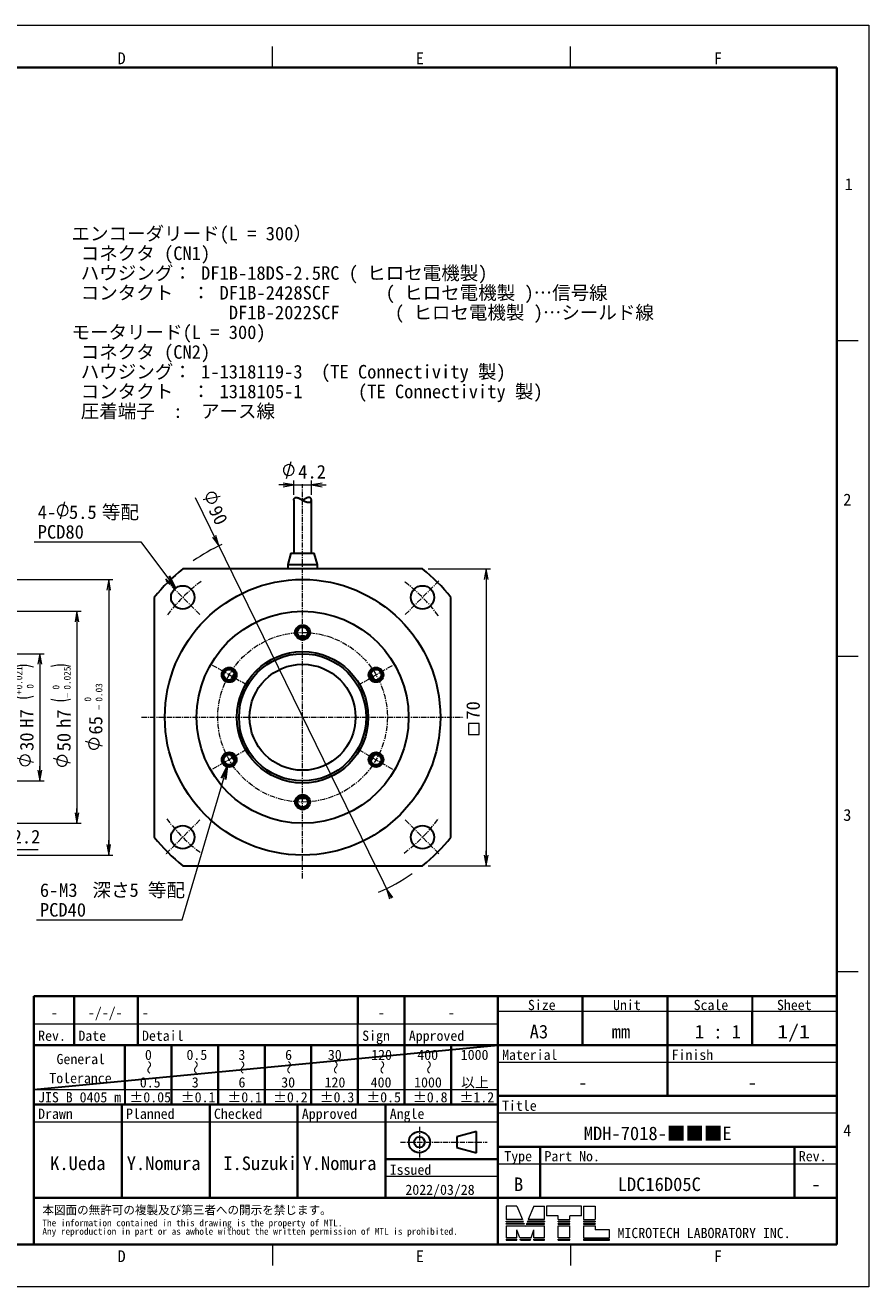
# Model space of a CAD drawing. Header units: millimetres. Extents: x 0 to 422, y 0 to 298.
# Tile 54 of 54: x 223 to 422, y 0 to 298. Entities that reach past the tile are written whole.
import ezdxf

# ---------------------------------------------------------------- set-up
doc = ezdxf.new("R2010")
doc.units = ezdxf.units.MM
doc.linetypes.add('CENTER', pattern=[2, 1.25, -0.25, 0.25, -0.25])
doc.linetypes.add('DOT', pattern=[0.5, 0.25, -0.25])
doc.layers.add('DXF及び図面用', color=7, linetype='Continuous')
doc.styles.add('ｍｓ ｐゴシック', font='msgothic.ttc')
doc.dimstyles.get("Standard").update_dxf_attribs({"dimtxt": 0.18, "dimasz": 0.18, "dimexe": 0.18, "dimexo": 0.0625, "dimgap": 0.09, "dimtad": 0, "dimtih": 1, "dimtoh": 1, "dimdec": 4, "dimzin": 0, "dimdsep": 46, "dimcen": 0.09, "dimadec": 0, "dimazin": 0, "dimtfac": 1, "dimtdec": 4, "dimtofl": 0, "dimtmove": 0, "dimatfit": 3, "dimfxl": 1, "dimtolj": 1, "dimtzin": 0, "dimarcsym": 0})

# ---------------------------------------------------------------- blocks, each defined once
blk = doc.blocks.new('*D0')
at = {"color": 7, "linetype": 'Continuous', "lineweight": 9, "transparency": 16777216}
for p, q in [((318.03, 169.3), (332.75, 169.3)), ((331.75, 169.3), (331.75, 165.8)), ((331.75, 169.3), (331.75, 99.3)), ((331.75, 99.3), (331.75, 102.8)), ((318.03, 99.3), (332.75, 99.3))]:
    blk.add_line(p, q, dxfattribs=at)
at = {"color": 7, "linetype": 'Continuous', "lineweight": 20, "transparency": 16777216}
blk.add_lwpolyline([(330.13, 130.27), (330.13, 132.82), (327.58, 132.82), (327.58, 130.27)], close=True, dxfattribs=at)
for points in [[(332.2, 166.8, 0), (331.75, 169.3, 0), (331.31, 166.8, 0)], [(331.31, 101.8, 0), (331.75, 99.3, 0), (332.2, 101.8, 0)]]:
    blk.add_polyline3d(points, dxfattribs=at)
at = {"color": 7, "linetype": 'Continuous', "lineweight": 9, "transparency": 16777216, "style": 'ｍｓ ｐゴシック', "width": 1.000306}
blk.add_text('70', height=3.201, rotation=90, dxfattribs=at).set_placement((330.25, 133.74))
blk = doc.blocks.new('*D1')
at = {"color": 7, "linetype": 'Continuous', "lineweight": 9, "transparency": 16777216}
for p, q in [((263.07, 186.1), (309.34, 91.64)), ((264.95, 185.67), (269.01, 186.47))]:
    blk.add_line(p, q, dxfattribs=at)
blk.add_lwpolyline([(267.54, 184.93), (267.82, 185.11), (268.04, 185.36), (268.19, 185.66), (268.25, 185.98), (268.23, 186.32), (268.13, 186.63), (267.94, 186.91), (267.69, 187.13), (267.39, 187.28), (267.07, 187.34), (266.74, 187.32), (266.42, 187.22), (266.14, 187.03), (265.92, 186.78), (265.77, 186.48), (265.71, 186.16), (265.73, 185.83), (265.84, 185.51), (266.02, 185.23), (266.27, 185.01), (266.57, 184.86), (266.89, 184.8), (267.23, 184.82)], close=True, dxfattribs=at)
at = {"color": 7, "linetype": 'Continuous', "lineweight": 20, "transparency": 16777216}
for points in [[(267.15, 176.76, 0), (268.65, 174.71, 0), (267.94, 177.15, 0)], [(309.73, 91.83, 0), (308.24, 93.88, 0), (308.94, 91.45, 0)]]:
    blk.add_polyline3d(points, dxfattribs=at)
at = {"color": 7, "linetype": 'Continuous', "lineweight": 9, "transparency": 16777216, "style": 'ｍｓ ｐゴシック', "width": 0.999652}
blk.add_text('90', height=3.203, rotation=296.0954, dxfattribs=at).set_placement((266.17, 183.19))
blk = doc.blocks.new('*D2')
at = {"color": 7, "linetype": 'Continuous', "lineweight": 9, "transparency": 16777216}
for p, q in [((284.64, 190.6), (285.71, 194.6)), ((286.34, 189.1), (282.84, 189.1)), ((283.84, 189.1), (293.04, 189.1)), ((286.34, 186.79), (286.34, 190.1)), ((290.54, 186.79), (290.54, 190.1)), ((290.54, 189.1), (294.04, 189.1))]:
    blk.add_line(p, q, dxfattribs=at)
blk.add_lwpolyline([(286.45, 192.6), (286.41, 192.93), (286.28, 193.24), (286.08, 193.5), (285.81, 193.71), (285.51, 193.83), (285.18, 193.88), (284.85, 193.83), (284.54, 193.71), (284.27, 193.5), (284.07, 193.24), (283.94, 192.93), (283.9, 192.6), (283.94, 192.27), (284.07, 191.96), (284.27, 191.7), (284.54, 191.5), (284.85, 191.37), (285.18, 191.33), (285.51, 191.37), (285.81, 191.5), (286.08, 191.7), (286.28, 191.96), (286.41, 192.27)], close=True, dxfattribs=at)
at = {"color": 7, "linetype": 'Continuous', "lineweight": 20, "transparency": 16777216}
for points in [[(283.84, 188.66, 0), (286.34, 189.1, 0), (283.84, 189.54, 0)], [(293.04, 189.54, 0), (290.54, 189.1, 0), (293.04, 188.66, 0)]]:
    blk.add_polyline3d(points, dxfattribs=at)
at = {"color": 7, "linetype": 'Continuous', "lineweight": 9, "transparency": 16777216, "style": 'ｍｓ ｐゴシック', "width": 1.000662}
blk.add_text('4.2', height=3.2, dxfattribs=at).set_placement((287.42, 190.6))
blk = doc.blocks.new('*D7')
at = {"color": 7, "linetype": 'Continuous', "lineweight": 9, "transparency": 16777216}
for p, q in [((218.76, 159.3), (236.21, 159.3)), ((235.21, 159.3), (235.21, 155.8)), ((235.21, 159.3), (235.21, 109.3)), ((233.71, 123.49), (229.71, 124.56)), ((235.21, 109.3), (235.21, 112.8)), ((218.76, 109.3), (236.21, 109.3))]:
    blk.add_line(p, q, dxfattribs=at)
for points in [[(233.71, 146.25), (232.17, 146.57), (230.6, 146.57), (229.06, 146.25)], [(229.06, 138.58), (230.6, 138.25), (232.17, 138.25), (233.71, 138.58)]]:
    blk.add_lwpolyline(points, dxfattribs=at)
blk.add_lwpolyline([(231.71, 125.3), (231.38, 125.25), (231.07, 125.13), (230.81, 124.92), (230.61, 124.66), (230.48, 124.35), (230.44, 124.02), (230.48, 123.69), (230.61, 123.38), (230.81, 123.12), (231.07, 122.92), (231.38, 122.79), (231.71, 122.75), (232.04, 122.79), (232.35, 122.92), (232.61, 123.12), (232.82, 123.38), (232.94, 123.69), (232.99, 124.02), (232.94, 124.35), (232.82, 124.66), (232.61, 124.92), (232.35, 125.13), (232.04, 125.25)], close=True, dxfattribs=at)
at = {"color": 7, "linetype": 'Continuous', "lineweight": 20, "transparency": 16777216}
for points in [[(235.65, 156.8, 0), (235.21, 159.3, 0), (234.77, 156.8, 0)], [(234.77, 111.8, 0), (235.21, 109.3, 0), (235.65, 111.8, 0)]]:
    blk.add_polyline3d(points, dxfattribs=at)
at = {"color": 7, "linetype": 'Continuous', "lineweight": 9, "transparency": 16777216, "style": 'ｍｓ ｐゴシック'}
for s, height, width, p in [('0.025', 1.602, 0.999502, (233.71, 140.82)), ('0', 1.6, 0.99968, (231.06, 140.84)), ('−', 1.6, 1.000906, (233.71, 138.88)), ('h7', 3.202, 0.999712, (233.71, 131.77)), ('50', 3.203, 0.99941, (233.71, 126.26))]:
    blk.add_text(s, height=height, rotation=90, dxfattribs=dict(at, width=width)).set_placement(p)
blk = doc.blocks.new('*D8')
at = {"color": 7, "linetype": 'Continuous', "lineweight": 9, "transparency": 16777216}
for p, q in [((212.76, 166.8), (243.71, 166.8)), ((242.71, 166.8), (242.71, 163.3)), ((242.71, 166.8), (242.71, 101.8)), ((241.21, 127.49), (237.21, 128.56)), ((242.71, 101.8), (242.71, 105.3)), ((212.76, 101.8), (243.71, 101.8))]:
    blk.add_line(p, q, dxfattribs=at)
blk.add_lwpolyline([(239.21, 129.3), (238.88, 129.26), (238.57, 129.13), (238.31, 128.93), (238.11, 128.67), (237.98, 128.36), (237.94, 128.03), (237.98, 127.7), (238.11, 127.39), (238.31, 127.13), (238.57, 126.92), (238.88, 126.8), (239.21, 126.75), (239.54, 126.8), (239.85, 126.92), (240.11, 127.13), (240.32, 127.39), (240.44, 127.7), (240.49, 128.03), (240.44, 128.36), (240.32, 128.67), (240.11, 128.93), (239.85, 129.13), (239.54, 129.26)], close=True, dxfattribs=at)
at = {"color": 7, "linetype": 'Continuous', "lineweight": 20, "transparency": 16777216}
for points in [[(243.15, 164.3, 0), (242.71, 166.8, 0), (242.27, 164.3, 0)], [(242.27, 104.3, 0), (242.71, 101.8, 0), (243.15, 104.3, 0)]]:
    blk.add_polyline3d(points, dxfattribs=at)
at = {"color": 7, "linetype": 'Continuous', "lineweight": 9, "transparency": 16777216, "style": 'ｍｓ ｐゴシック'}
for s, height, width, p in [('0.03', 1.602, 0.999541, (241.21, 137.98)), ('0', 1.6, 0.99968, (238.56, 138)), ('−', 1.6, 1.000906, (241.21, 136.03)), ('65', 3.201, 1.000554, (241.21, 130.22))]:
    blk.add_text(s, height=height, rotation=90, dxfattribs=dict(at, width=width)).set_placement(p)
blk = doc.blocks.new('*D9')
at = {"color": 7, "linetype": 'Continuous', "lineweight": 9, "transparency": 16777216}
for p, q in [((218.26, 149.3), (227.46, 149.3)), ((226.46, 149.3), (226.46, 145.8)), ((226.46, 149.3), (226.46, 119.3)), ((224.96, 123.6), (220.96, 124.67)), ((226.46, 119.3), (226.46, 122.8)), ((218.26, 119.3), (227.46, 119.3))]:
    blk.add_line(p, q, dxfattribs=at)
for points in [[(224.96, 146.14), (223.42, 146.5), (221.85, 146.5), (220.31, 146.14)], [(220.31, 139.28), (221.85, 138.92), (223.42, 138.92), (224.96, 139.28)]]:
    blk.add_lwpolyline(points, dxfattribs=at)
blk.add_lwpolyline([(222.96, 125.41), (222.63, 125.36), (222.32, 125.24), (222.06, 125.03), (221.86, 124.77), (221.73, 124.46), (221.69, 124.13), (221.73, 123.8), (221.86, 123.49), (222.06, 123.23), (222.32, 123.03), (222.63, 122.9), (222.96, 122.86), (223.29, 122.9), (223.6, 123.03), (223.86, 123.23), (224.07, 123.49), (224.19, 123.8), (224.24, 124.13), (224.19, 124.46), (224.07, 124.77), (223.86, 125.03), (223.6, 125.24), (223.29, 125.36)], close=True, dxfattribs=at)
at = {"color": 7, "linetype": 'Continuous', "lineweight": 20, "transparency": 16777216}
for points in [[(226.9, 146.8, 0), (226.46, 149.3, 0), (226.02, 146.8, 0)], [(226.02, 121.8, 0), (226.46, 119.3, 0), (226.9, 121.8, 0)]]:
    blk.add_polyline3d(points, dxfattribs=at)
at = {"color": 7, "linetype": 'Continuous', "lineweight": 9, "transparency": 16777216, "style": 'ｍｓ ｐゴシック'}
for s, height, width, p in [('0.021', 1.601, 1.000264, (222.31, 140.87)), ('+', 1.6, 1.001048, (222.31, 139.63)), ('0', 1.6, 0.99968, (224.96, 141.05)), ('H7', 3.202, 1.000012, (224.96, 131.85)), ('30', 3.203, 0.99941, (224.96, 126.37))]:
    blk.add_text(s, height=height, rotation=90, dxfattribs=dict(at, width=width)).set_placement(p)
blk = doc.blocks.new('*D11')
at = {"color": 7, "linetype": 'Continuous', "lineweight": 9, "transparency": 16777216}
for p, q in [((215.26, 118), (215.26, 102.05)), ((217.46, 108), (217.46, 102.05)), ((215.26, 103.05), (211.76, 103.05)), ((226.04, 103.05), (212.76, 103.05)), ((217.46, 103.05), (220.96, 103.05))]:
    blk.add_line(p, q, dxfattribs=at)
at = {"color": 7, "linetype": 'Continuous', "lineweight": 20, "transparency": 16777216}
for points in [[(212.76, 102.61, 0), (215.26, 103.05, 0), (212.76, 103.49, 0)], [(219.96, 103.49, 0), (217.46, 103.05, 0), (219.96, 102.61, 0)]]:
    blk.add_polyline3d(points, dxfattribs=at)
at = {"color": 7, "linetype": 'Continuous', "lineweight": 9, "transparency": 16777216, "style": 'ｍｓ ｐゴシック', "width": 1.000841}
blk.add_text('2.2', height=3.2, dxfattribs=at).set_placement((220.04, 104.55))

msp = doc.modelspace()

# ---------------------------------------------------------------- linework, layer by layer
at = {"color": 5, "linetype": 'Continuous', "lineweight": 9, "true_color": 0x0000ff}
for p, q in [((0, 297.5), (422, 297.5)), ((422, 297.5), (422, 0)), ((422, 0), (0, 0))]:
    msp.add_line(p, q, dxfattribs=at)
at = {"color": 7, "linetype": 'Continuous', "lineweight": 9}
for p, q in [((281.33333, 287.5), (281.33333, 292.5)), ((351.66667, 287.5), (351.66667, 292.5)), ((414.5, 223.125), (419.5, 223.125)), ((231.31674, 181.07971), (232.38854, 185.07971)), ((225.15946, 175.64335), (250.27309, 175.64335)), ((414.5, 148.75), (419.5, 148.75)), ((414.5, 74.375), (419.5, 74.375)), ((334.5, 65), (354.5, 65)), ((354.5, 65), (374.5, 65)), ((374.5, 65), (394.5, 65)), ((394.5, 65), (414.5, 65)), ((225.06, 62), (234.56, 62)), ((234.56, 62), (249.56, 62)), ((249.56, 62), (301.5, 62)), ((301.5, 62), (312.5, 62)), ((312.5, 62), (334.5, 62)), ((334.5, 53), (414.5, 53)), ((225.06, 46.5), (246.5, 46.5)), ((246.5, 46.5), (257.5, 46.5)), ((257.5, 46.5), (268.5, 46.5)), ((268.5, 46.5), (279.5, 46.5)), ((279.5, 46.5), (290.5, 46.5)), ((290.5, 46.5), (301.5, 46.5)), ((301.5, 46.5), (312.5, 46.5)), ((312.5, 46.5), (323.5, 46.5)), ((323.5, 46.5), (334.5, 46.5)), ((225.06, 38.9), (245.795, 38.9)), ((245.795, 38.9), (266.53, 38.9)), ((266.53, 38.9), (287.265, 38.9)), ((287.265, 38.9), (308, 38.9)), ((308, 38.9), (334.5, 38.9)), ((334.5, 41), (414.5, 41)), ((334.5, 29), (344.5, 29)), ((344.5, 29), (404.5, 29)), ((404.5, 29), (414.5, 29)), ((334.5, 26), (308, 26)), ((336.5, 19), (336.5, 15.85)), ((339, 19), (336.5, 19)), ((339, 19), (340.347, 15.85)), ((343, 19), (341.653, 15.85)), ((343, 19), (345.5, 19)), ((345.5, 15.85), (345.5, 19)), ((354.2, 19), (346, 19)), ((346, 19), (346, 16.7)), ((354.2, 16.7), (354.2, 19)), ((354.7, 19), (357.45, 19)), ((354.7, 19), (354.7, 15.85)), ((357.45, 19), (357.45, 15.85)), ((340.347, 15.85), (336.5, 15.85)), ((336.5, 15.5), (340.453, 15.5)), ((336.5, 15.3), (336.5, 15.5)), ((336.5, 15.3), (340.579, 15.3)), ((336.5, 14.75), (336.5, 14.95)), ((336.5, 14.95), (340.684, 14.95)), ((340.579, 15.3), (340.453, 15.5)), ((340.811, 14.75), (340.684, 14.95)), ((341.189, 14.75), (341.316, 14.95)), ((345.5, 14.95), (341.316, 14.95)), ((341.421, 15.3), (341.547, 15.5)), ((345.5, 15.3), (341.421, 15.3)), ((345.5, 15.5), (341.547, 15.5)), ((345.5, 15.85), (341.653, 15.85)), ((345.5, 15.5), (345.5, 15.3)), ((345.5, 14.75), (345.5, 14.95)), ((348.7, 16.7), (346, 16.7)), ((348.7, 15.85), (348.7, 16.7)), ((348.7, 15.85), (351.5, 15.85)), ((348.7, 15.3), (348.7, 15.5)), ((348.7, 15.5), (351.5, 15.5)), ((348.7, 15.3), (351.5, 15.3)), ((348.7, 14.95), (351.5, 14.95)), ((348.7, 14.75), (348.7, 14.95)), ((354.2, 16.7), (351.5, 16.7)), ((351.5, 15.85), (351.5, 16.7)), ((351.5, 15.3), (351.5, 15.5)), ((351.5, 14.75), (351.5, 14.95)), ((354.7, 15.85), (357.45, 15.85)), ((354.7, 15.5), (354.7, 15.3)), ((354.7, 15.5), (357.45, 15.5)), ((354.7, 15.3), (357.45, 15.3)), ((354.7, 14.95), (357.45, 14.95)), ((354.7, 14.95), (354.7, 14.75)), ((357.45, 15.5), (357.45, 15.3)), ((357.45, 14.95), (357.45, 14.75)), ((340.811, 14.75), (336.5, 14.75)), ((336.5, 14.4), (340.916, 14.4)), ((336.5, 14.4), (336.5, 11.55)), ((339.658, 11.55), (339, 13.437)), ((339, 11.55), (339, 13.437)), ((340.916, 14.4), (341, 14.25)), ((341.084, 14.4), (341, 14.25)), ((341.084, 14.4), (345.5, 14.4)), ((341.189, 14.75), (345.5, 14.75)), ((342.342, 11.55), (343, 13.437)), ((343, 11.55), (343, 13.437)), ((345.5, 11.55), (345.5, 14.4)), ((348.7, 14.75), (351.5, 14.75)), ((348.7, 14.4), (351.5, 14.4)), ((348.7, 11.55), (348.7, 14.4)), ((351.5, 11.55), (351.5, 14.4)), ((354.7, 14.75), (357.45, 14.75)), ((354.7, 14.4), (354.7, 11.55)), ((354.7, 14.4), (357.45, 14.4)), ((357.45, 14.4), (357.45, 13.4)), ((360.85, 13.4), (357.45, 13.4)), ((360.85, 11.55), (360.85, 13.4)), ((281.33333, 10), (281.33333, 5)), ((339, 11.55), (336.5, 11.55)), ((336.5, 11.2), (339, 11.2)), ((336.5, 11.2), (336.5, 11)), ((336.5, 11), (339, 11)), ((339, 11), (339, 11.2)), ((342.342, 11.55), (339.658, 11.55)), ((339.85, 11), (339.745, 11.2)), ((339.745, 11.2), (342.255, 11.2)), ((339.85, 11), (342.15, 11)), ((342.15, 11), (342.255, 11.2)), ((345.5, 11.55), (343, 11.55)), ((343, 11.2), (345.5, 11.2)), ((343, 11), (343, 11.2)), ((343, 11), (345.5, 11)), ((345.5, 11), (345.5, 11.2)), ((351.5, 11.55), (348.7, 11.55)), ((348.7, 11.2), (351.5, 11.2)), ((348.7, 11), (348.7, 11.2)), ((348.7, 11), (351.5, 11)), ((351.5, 11), (351.5, 11.2)), ((351.66667, 10), (351.66667, 5)), ((354.7, 11.55), (360.85, 11.55)), ((354.7, 11.2), (360.85, 11.2)), ((354.7, 11.2), (354.7, 11)), ((354.7, 11), (360.85, 11)), ((360.85, 11), (360.85, 11.2))]:
    msp.add_line(p, q, dxfattribs=at)
at = {"color": 7, "linetype": 'Continuous', "lineweight": 40}
for p, q in [((13.5, 287.5), (414.5, 287.5)), ((414.5, 287.5), (414.5, 10)), ((225.06, 62), (225.06, 68.5)), ((225.06, 68.5), (234.56, 68.5)), ((234.56, 62), (234.56, 68.5)), ((234.56, 68.5), (246.515, 68.5)), ((246.515, 68.5), (249.56, 68.5)), ((249.56, 62), (249.56, 68.5)), ((249.56, 68.5), (268.53, 68.5)), ((268.53, 68.5), (301.5, 68.5)), ((301.5, 68.5), (312.5, 68.5)), ((301.5, 62), (301.5, 68.5)), ((312.5, 62), (312.5, 68.5)), ((312.5, 68.5), (334.5, 68.5)), ((334.5, 65), (334.5, 68.5)), ((334.5, 68.5), (354.5, 68.5)), ((354.5, 68.5), (354.5, 65)), ((354.5, 68.5), (374.5, 68.5)), ((374.5, 68.5), (374.5, 65)), ((374.5, 68.5), (394.5, 68.5)), ((394.5, 68.5), (414.5, 68.5)), ((334.5, 65), (334.5, 57)), ((354.5, 65), (354.5, 57)), ((374.5, 65), (374.5, 57)), ((394.5, 65), (394.5, 57)), ((225.06, 57), (225.06, 62)), ((234.56, 57), (234.56, 62)), ((249.56, 57), (249.56, 62)), ((312.5, 57), (312.5, 62)), ((225.06, 46.5), (225.06, 57)), ((246.5, 57), (225.06, 57)), ((246.5, 57), (246.5, 46.5)), ((257.5, 57), (246.5, 57)), ((268.5, 57), (257.5, 57)), ((257.5, 46.5), (257.5, 57)), ((279.5, 57), (268.5, 57)), ((268.5, 46.5), (268.5, 57)), ((290.5, 57), (279.5, 57)), ((279.5, 46.5), (279.5, 57)), ((301.5, 57), (290.5, 57)), ((290.5, 46.5), (290.5, 57)), ((312.5, 57), (301.5, 57)), ((301.5, 46.5), (301.5, 57)), ((323.5, 57), (312.5, 57)), ((312.5, 46.5), (312.5, 57)), ((334.5, 57), (323.5, 57)), ((323.5, 46.5), (323.5, 57)), ((334.5, 57), (414.5, 57)), ((334.5, 53), (334.5, 57)), ((374.5, 45), (374.5, 57)), ((414.5, 53), (414.5, 57)), ((334.5, 46.5), (334.5, 53)), ((414.5, 10), (414.5, 53)), ((225.06, 43), (225.06, 46.5)), ((257.5, 43), (257.5, 46.5)), ((268.5, 43), (268.5, 46.5)), ((279.5, 43), (279.5, 46.5)), ((290.5, 43), (290.5, 46.5)), ((301.5, 43), (301.5, 46.5)), ((312.5, 43), (312.5, 46.5)), ((323.5, 43), (323.5, 46.5)), ((334.5, 45), (334.5, 46.5)), ((334.5, 45), (414.5, 45)), ((334.5, 43), (334.5, 45)), ((225.06, 38.9), (225.06, 43)), ((246.5, 43), (225.06, 43)), ((245.795, 38.9), (245.795, 43)), ((257.5, 43), (246.5, 43)), ((268.5, 43), (257.5, 43)), ((266.53, 38.9), (266.53, 43)), ((279.5, 43), (268.5, 43)), ((290.5, 43), (279.5, 43)), ((287.265, 38.9), (287.265, 43)), ((301.5, 43), (290.5, 43)), ((312.5, 43), (301.5, 43)), ((308, 43), (308, 38.9)), ((323.5, 43), (312.5, 43)), ((334.5, 43), (323.5, 43)), ((334.5, 41), (334.5, 43)), ((225.06, 21), (225.06, 38.9)), ((245.795, 21), (245.795, 38.9)), ((266.53, 21), (266.53, 38.9)), ((287.265, 21), (287.265, 38.9)), ((308, 38.9), (308, 21)), ((334.5, 41), (334.5, 38.9)), ((334.5, 38.9), (334.5, 33)), ((334.5, 33), (344.5, 33)), ((334.5, 33), (334.5, 30.1)), ((344.5, 33), (344.5, 21)), ((344.5, 33), (404.5, 33)), ((404.5, 33), (404.5, 21)), ((404.5, 33), (414.5, 33)), ((308, 30.1), (334.5, 30.1)), ((334.5, 30.1), (334.5, 29)), ((334.5, 29), (334.5, 26)), ((334.5, 26), (334.5, 21)), ((225.06, 21), (245.795, 21)), ((225.06, 14.5), (225.06, 21)), ((245.795, 21), (266.53, 21)), ((266.53, 21), (287.265, 21)), ((287.265, 21), (308, 21)), ((308, 21), (334.5, 21)), ((334.5, 21), (334.5, 10)), ((334.5, 21), (344.5, 21)), ((344.5, 21), (404.5, 21)), ((404.5, 21), (414.5, 21)), ((225.06, 10), (225.06, 14.5)), ((414.5, 10), (13.5, 10)), ((225.06, 10), (334.5, 10)), ((334.5, 10), (414.5, 10))]:
    msp.add_line(p, q, dxfattribs=at)
at = {"color": 1, "linetype": 'CENTER', "lineweight": 9, "true_color": 0xff0000}
for p, q in [((288.44197, 96.29766), (288.44197, 189.29766)), ((264.22356, 158.51606), (256.09183, 166.64779)), ((312.66038, 158.51606), (320.7921, 166.64779)), ((275.23508, 141.92266), (267.00784, 146.67266)), ((301.64886, 141.92266), (309.8761, 146.67266)), ((250.44197, 134.29766), (326.44197, 134.29766)), ((275.23508, 126.67266), (267.00784, 121.92266)), ((301.64886, 126.67266), (309.8761, 121.92266)), ((264.22356, 110.07925), (256.09183, 101.94752)), ((312.66038, 110.07925), (320.7921, 101.94752))]:
    msp.add_line(p, q, dxfattribs=at)
at = {"color": 7, "linetype": 'Continuous', "lineweight": 30}
for p, q in [((286.34197, 185.48646), (286.34197, 172.99766)), ((290.54197, 172.99766), (290.54197, 185.48627)), ((285.69197, 172.99766), (284.94197, 170.29766)), ((285.69197, 172.99766), (288.44197, 172.99766)), ((288.44197, 172.99766), (291.19197, 172.99766)), ((291.94197, 170.29766), (291.19197, 172.99766)), ((284.94197, 170.29766), (288.44197, 170.29766)), ((284.94197, 170.29766), (284.94197, 169.29766)), ((288.44197, 170.29766), (291.94197, 170.29766)), ((291.94197, 169.29766), (291.94197, 170.29766)), ((316.72624, 169.29766), (260.1577, 169.29766)), ((253.44197, 162.58193), (253.44197, 106.01339)), ((323.44197, 106.01339), (323.44197, 162.58193)), ((260.1577, 99.29766), (316.72624, 99.29766)), ((394.5, 68.5), (394.5, 65)), ((301.5, 57), (301.5, 62)), ((225.06, 46.5), (334.5, 57)), ((246.5, 46.5), (246.5, 43)), ((329.5, 36.6), (324.83494, 35.35)), ((329.5, 31.6), (329.5, 36.6)), ((324.83494, 35.35), (324.83494, 32.85)), ((324.83494, 32.85), (329.5, 31.6))]:
    msp.add_line(p, q, dxfattribs=at)
at = {"color": 7, "linetype": 'DOT', "lineweight": 30}
msp.add_line((414.5, 68.5), (414.5, 57), dxfattribs=at)
at = {"color": 7, "linetype": 'CENTER', "lineweight": 9}
for p, q in [((316, 37.75), (316, 30.45)), ((311.5, 34.1), (332, 34.1))]:
    msp.add_line(p, q, dxfattribs=at)
at = {"color": 7, "linetype": 'Continuous', "lineweight": 30}
for points in [[(286.34197, 185.48644), (286.342, 185.49271), (286.34256, 185.51263), (286.3438, 185.53267), (286.34571, 185.55283), (286.34829, 185.57309), (286.35155, 185.59342), (286.35547, 185.61381), (286.36006, 185.63424), (286.36572, 185.65619), (286.37215, 185.67814), (286.37935, 185.70007), (286.38731, 185.72194), (286.39604, 185.74373), (286.40474, 185.76364), (286.41408, 185.78343), (286.42409, 185.80309), (286.43475, 185.82257), (286.44608, 185.84187), (286.45809, 185.86095), (286.47077, 185.87977), (286.48414, 185.8983), (286.49534, 185.91291), (286.50699, 185.92729), (286.51909, 185.94143), (286.53165, 185.9553), (286.54467, 185.96888), (286.55647, 185.98054), (286.56864, 185.99195), (286.58118, 186.00309), (286.59409, 186.01394), (286.60737, 186.02448), (286.62103, 186.0347), (286.63361, 186.04358), (286.64651, 186.05218), (286.65972, 186.06047), (286.67323, 186.06844), (286.68427, 186.07457), (286.69552, 186.08049), (286.70696, 186.08617), (286.71861, 186.09162), (286.73046, 186.09682), (286.74251, 186.10177), (286.75476, 186.10646), (286.76721, 186.11088), (286.77986, 186.11503), (286.79271, 186.11889), (286.80418, 186.12205), (286.81581, 186.12499), (286.82758, 186.12769), (286.83951, 186.13015), (286.85157, 186.13238), (286.86378, 186.13436), (286.87546, 186.136), (286.88727, 186.13743), (286.8992, 186.13862), (286.91125, 186.1396), (286.92342, 186.14034), (286.93569, 186.14085), (286.94808, 186.14113), (286.96058, 186.14118), (286.97318, 186.141), (286.98588, 186.14059), (286.99869, 186.13995), (287.01158, 186.13908), (287.02457, 186.13798), (287.03764, 186.13665), (287.05081, 186.1351), (287.06406, 186.13333), (287.07738, 186.13134), (287.09078, 186.12913), (287.10545, 186.12648), (287.12021, 186.12358), (287.13505, 186.12044), (287.14997, 186.11705), (287.16495, 186.11343), (287.18, 186.10958), (287.19689, 186.10501), (287.21387, 186.10016), (287.23091, 186.09505), (287.24803, 186.08969), (287.2652, 186.08407), (287.28243, 186.07821), (287.30318, 186.07088), (287.324, 186.06322), (287.3449, 186.05525), (287.36586, 186.04699), (287.38689, 186.03845), (287.40796, 186.02965), (287.4291, 186.02059), (287.45029, 186.01128), (287.47153, 186.00175), (287.49282, 185.992), (287.52143, 185.97861), (287.55013, 185.96488), (287.5789, 185.95082), (287.60775, 185.93647), (287.6367, 185.92184), (287.66573, 185.90695), (287.69483, 185.89183), (287.724, 185.87651), (287.75324, 185.86099), (287.78254, 185.84531), (287.81779, 185.82629), (287.85313, 185.80708), (287.88858, 185.7877), (287.92412, 185.76818), (287.95975, 185.74854), (287.99548, 185.72881), (288.03131, 185.70901), (288.06724, 185.68915), (288.10327, 185.66926), (288.13938, 185.64936), (288.17816, 185.62806), (288.21705, 185.60679), (288.25605, 185.58557), (288.29515, 185.56441), (288.33434, 185.54336), (288.37219, 185.52318), (288.41014, 185.50312), (288.44818, 185.4832), (288.48629, 185.46344), (288.52446, 185.44385), (288.55634, 185.42768), (288.58826, 185.41164), (288.62023, 185.39575), (288.65224, 185.38003), (288.68428, 185.36448), (288.71634, 185.34911), (288.74843, 185.33394), (288.78055, 185.31896), (288.81269, 185.30419), (288.84483, 185.28965), (288.87698, 185.27534), (288.90911, 185.26127), (288.93892, 185.24844), (288.96873, 185.23584), (288.99852, 185.22346), (289.02829, 185.21133), (289.05801, 185.19945), (289.0877, 185.18782), (289.11732, 185.17647), (289.14347, 185.16666), (289.16957, 185.15708), (289.19562, 185.14771), (289.22161, 185.13858), (289.24752, 185.12969), (289.27336, 185.12105), (289.29913, 185.11265), (289.32482, 185.1045), (289.35041, 185.09662), (289.3759, 185.089), (289.40128, 185.08165), (289.42655, 185.07458), (289.4517, 185.06779), (289.47673, 185.06129), (289.50161, 185.05508), (289.52357, 185.04982), (289.54543, 185.04479), (289.56716, 185.04), (289.58876, 185.03545), (289.61022, 185.03115), (289.63153, 185.0271), (289.65141, 185.02353), (289.67115, 185.02018), (289.69076, 185.01705), (289.71022, 185.01416), (289.72954, 185.01149), (289.74869, 185.00905), (289.76768, 185.00685), (289.78652, 185.00488), (289.80519, 185.00315), (289.82369, 185.00165), (289.84201, 185.00039), (289.86014, 184.99936), (289.87809, 184.99858), (289.89585, 184.99803), (289.91342, 184.99773), (289.92689, 184.99766)], [(290.54197, 185.48644), (290.54163, 185.50609), (290.54063, 185.52588), (290.53897, 185.54579), (290.53665, 185.5658), (290.53367, 185.58588), (290.53004, 185.60603), (290.52575, 185.62623), (290.52082, 185.64645), (290.51523, 185.66669), (290.50899, 185.68691), (290.50211, 185.7071), (290.49457, 185.72725), (290.48638, 185.74732), (290.47753, 185.76729), (290.46802, 185.78714), (290.45903, 185.80464), (290.44951, 185.82201), (290.43946, 185.83922), (290.42887, 185.85627), (290.41775, 185.87311), (290.40609, 185.88974), (290.39558, 185.90389), (290.38466, 185.91785), (290.37333, 185.9316), (290.36158, 185.94511), (290.3494, 185.95838), (290.33679, 185.97138), (290.32374, 185.98409), (290.31026, 185.99649), (290.29915, 186.00617), (290.28776, 186.01563), (290.27608, 186.02486), (290.2641, 186.03383), (290.25184, 186.04254), (290.24092, 186.0499), (290.22978, 186.05704), (290.21841, 186.06395), (290.20681, 186.07063), (290.19499, 186.07707), (290.18294, 186.08325), (290.17201, 186.08853), (290.16089, 186.0936), (290.14959, 186.09845), (290.13812, 186.10307), (290.12646, 186.10745), (290.11462, 186.11159), (290.1026, 186.11549), (290.09041, 186.11912), (290.07804, 186.1225), (290.0655, 186.12561), (290.05278, 186.12845), (290.0399, 186.13102), (290.02684, 186.13331), (290.01362, 186.13531), (290.00025, 186.13702), (289.98824, 186.1383), (289.9761, 186.13934), (289.96384, 186.14016), (289.95147, 186.14074), (289.93899, 186.14108), (289.92639, 186.14119), (289.91448, 186.14108), (289.90247, 186.14076), (289.89037, 186.14023), (289.87818, 186.1395), (289.86591, 186.13856), (289.85356, 186.13742), (289.83864, 186.13578), (289.82361, 186.13385), (289.80847, 186.13164), (289.79324, 186.12914), (289.77791, 186.12637), (289.7625, 186.12333), (289.747, 186.12002), (289.73141, 186.11645), (289.71575, 186.11262), (289.70003, 186.10854), (289.68305, 186.10389), (289.66599, 186.09896), (289.64886, 186.09377), (289.63167, 186.08832), (289.61442, 186.08262), (289.59497, 186.07593), (289.57544, 186.06895), (289.55584, 186.06168), (289.53619, 186.05414), (289.51647, 186.04635), (289.49671, 186.03831), (289.47293, 186.02836), (289.44908, 186.01808), (289.42515, 186.0075), (289.40117, 185.99663), (289.37712, 185.98549), (289.35303, 185.97411), (289.32888, 185.96249), (289.30467, 185.95064), (289.2804, 185.93858), (289.25609, 185.92634), (289.22348, 185.90967), (289.19078, 185.89271), (289.15798, 185.87548), (289.1251, 185.85801), (289.08778, 185.83798), (289.05034, 185.81772), (289.01278, 185.79724), (288.97512, 185.77659), (288.93736, 185.75581), (288.89949, 185.73491), (288.86151, 185.71392), (288.82341, 185.69286), (288.7852, 185.67176), (288.7469, 185.65065), (288.70849, 185.62955), (288.66997, 185.60847), (288.63134, 185.58744), (288.59261, 185.56647), (288.55379, 185.5456), (288.51901, 185.52704), (288.48416, 185.50858), (288.44923, 185.49023), (288.44197, 185.48644)]]:
    msp.add_lwpolyline(points, dxfattribs=at)
at = {"color": 7, "linetype": 'Continuous', "lineweight": 9}
msp.add_lwpolyline([(233.12764, 183.07971), (233.0842, 183.4097), (232.95682, 183.71721), (232.7542, 183.98127), (232.49014, 184.18389), (232.18263, 184.31127), (231.85264, 184.35471), (231.52264, 184.31127), (231.21514, 184.18389), (230.95108, 183.98127), (230.74846, 183.71721), (230.62108, 183.4097), (230.57764, 183.07971), (230.62108, 182.74972), (230.74846, 182.44221), (230.95108, 182.17815), (231.21514, 181.97553), (231.52264, 181.84816), (231.85264, 181.80471), (232.18263, 181.84816), (232.49014, 181.97553), (232.7542, 182.17815), (232.95682, 182.44221), (233.0842, 182.74972)], close=True, dxfattribs=at)
msp.add_polyline3d([(250.27309, 175.64335, 0), (258.4982, 164.77477, 0)], dxfattribs=at)
at = {"color": 7, "linetype": 'Continuous', "lineweight": 30}
msp.add_polyline3d([(256.13582, 166.96868, 0), (258.4982, 164.77477, 0), (257.02865, 167.64435, 0)], dxfattribs=at)
for centre, radius in [((288.44197, 134.29766), 32.5), ((260.1577, 162.58193), 2.75), ((316.72624, 162.58193), 2.75), ((288.44197, 134.29766), 25), ((288.44197, 154.29766), 1.75), ((288.44197, 154.29766), 1.25), ((288.44197, 134.29766), 15.5), ((288.44197, 134.29766), 15), ((271.12146, 144.29766), 1.75), ((288.44197, 134.29766), 12.5), ((305.76248, 144.29766), 1.75), ((271.12146, 144.29766), 1.25), ((305.76248, 144.29766), 1.25), ((271.12146, 124.29766), 1.75), ((271.12146, 124.29766), 1.25), ((305.76248, 124.29766), 1.75), ((305.76248, 124.29766), 1.25), ((288.44197, 114.29766), 1.75), ((288.44197, 114.29766), 1.25), ((260.1577, 106.01339), 2.75), ((316.72624, 106.01339), 2.75), ((316, 34.1), 2.5), ((316, 34.1), 1.25)]:
    msp.add_circle(centre, radius, dxfattribs=at)
at = {"color": 7, "linetype": 'Continuous', "lineweight": 9}
for centre in [(288.44197, 154.29766), (271.12146, 144.29766), (305.76248, 144.29766), (271.12146, 124.29766), (305.76248, 124.29766), (288.44197, 114.29766)]:
    msp.add_circle(centre, 1.5, dxfattribs=at)
at = {"color": 1, "linetype": 'CENTER', "lineweight": 9, "true_color": 0xff0000}
msp.add_circle((288.44197, 134.29766), 20, dxfattribs=at)
at = {"color": 7, "linetype": 'Continuous', "lineweight": 30}
for centre, radius, start, end in [((290.02609, 185.50422), 0.51618, 258.9203044, 358.0258336), ((288.44197, 134.29766), 45, 128.9424413, 141.0575587), ((288.44197, 134.29766), 45, 38.9424413, 51.0575587), ((288.44197, 134.29766), 19.1, 87.4568039, 92.5431961), ((288.44197, 134.29766), 19.1, 147.4568039, 152.5431961), ((288.44197, 134.29766), 19.1, 27.4568039, 32.5431961), ((288.44197, 134.29766), 19.1, 207.4568039, 212.5431961), ((288.44197, 134.29766), 19.1, 327.4568039, 332.5431961), ((288.44197, 134.29766), 19.1, 267.4568039, 272.5431961), ((288.44197, 134.29766), 45, 218.9424413, 231.0575587), ((288.44197, 134.29766), 45, 308.9424413, 321.0575587)]:
    msp.add_arc(centre, radius, start, end, dxfattribs=at)
at = {"color": 7, "linetype": 'Continuous', "lineweight": 9}
for start, end in [(115, 125), (293.4985657, 305)]:
    msp.add_arc((288.44197, 134.29766), 45, start, end, dxfattribs=at)
at = {"color": 1, "linetype": 'CENTER', "lineweight": 9, "true_color": 0xff0000}
for start, end in [(126.7629555, 143.2370445), (36.7629555, 53.2370445), (216.7629555, 233.2370445), (306.7629555, 323.2370445)]:
    msp.add_arc((288.44197, 134.29766), 40, start, end, dxfattribs=at)
at = {"layer": 'DXF及び図面用', "color": 7, "linetype": 'Continuous', "lineweight": 9}
msp.add_line((225.67284, 86.5064), (260.00011, 86.5064), dxfattribs=at)
msp.add_polyline3d([(260.00012, 86.5064, 0), (270.69799, 122.85867, 0)], dxfattribs=at)
at = {"layer": 'DXF及び図面用', "color": 7, "linetype": 'Continuous', "lineweight": 30}
msp.add_polyline3d([(270.33871, 119.65477, 0), (270.69799, 122.85867, 0), (269.26458, 119.97087, 0)], dxfattribs=at)

# ---------------------------------------------------------------- texts
at = {"color": 7, "linetype": 'Continuous', "lineweight": 9, "style": 'ｍｓ ｐゴシック'}
for s, height, width, p in [('D', 2.8017, 1.000294, (244.8077, 288.30312)), ('E', 2.8017, 1.000018, (315.14111, 288.30312)), ('F', 2.8017, 1.000018, (385.47456, 288.30312)), ('1', 2.80272, 0.999482, (416.32215, 258.6147)), (' 等配', 3.202798, 0.999568, (238.92764, 181.07903)), ('2', 2.79987, 1.000988, (415.98124, 184.24065)), ('4-', 3.199852, 1.000513, (225.95981, 181.07986)), ('5.5', 3.203111, 0.999823, (233.32701, 181.07867)), ('PCD80', 3.203204, 0.99932, (225.95907, 176.42413)), ('3', 2.8009, 1.000622, (415.98124, 109.86464)), ('-/-/-', 2.402069, 0.999649, (237.79123, 63.42854)), ('Size', 2.400768, 0.999455, (341.59603, 65.24923)), ('Unit', 2.402333, 0.999434, (361.67102, 65.24922)), ('Scale', 2.4, 1.000043, (380.68917, 65.25)), ('Sheet', 2.400768, 0.999942, (400.34141, 65.24923)), ('-', 2.3976, 1.002125, (229.03207, 63.43209)), ('-', 2.3976, 1.002125, (250.55933, 63.43209)), ('-', 2.3976, 1.002125, (306.22208, 63.43209)), ('-', 2.3976, 1.002125, (322.72208, 63.43209)), ('Rev.', 2.401546, 0.999412, (226.06075, 57.99923)), ('Date', 2.402333, 0.999481, (235.55891, 57.99922)), ('Detail', 2.402333, 0.99947, (250.5589, 57.99922)), ('Sign', 2.400366, 0.999885, (302.50055, 57.99963)), ('Approved', 2.400366, 1.000571, (313.50007, 57.99963)), ('A3', 3.201025, 1.000206, (342.00921, 58.5717)), ('mm', 3.198654, 1.000375, (361.3553, 58.5729)), ('1 : 1', 3.220263, 0.99426, (380.96466, 58.55455)), ('1/1', 3.20276, 1.183905, (400.38349, 58.5714)), ('General', 2.400768, 1.000267, (230.39329, 52.49923)), ('0', 2.40077, 0.99968, (251.25033, 53.50086)), ('0.5', 2.402403, 0.999615, (261.05024, 53.49922)), ('3', 2.40077, 1.000622, (273.30406, 53.49923)), ('6', 2.40077, 1.001764, (284.31669, 53.49923)), ('30', 2.402403, 0.99941, (294.40414, 53.49922)), ('120', 2.400768, 0.999818, (304.6282, 53.50086)), ('400', 2.400768, 0.999942, (315.50485, 53.50086)), ('1000', 2.400768, 0.999882, (325.75546, 53.50086)), ('Material', 2.402333, 0.999461, (335.50055, 53.49922)), ('Finish', 2.402333, 0.999301, (375.49905, 53.49922)), ('Tolerance', 2.401546, 0.999764, (228.69533, 48)), ('0.5', 2.402403, 0.999615, (250.05026, 46.99922)), ('3', 2.40077, 1.000622, (262.30405, 46.99923)), ('6', 2.40077, 1.001764, (273.31668, 46.99923)), ('30', 2.402403, 0.99941, (283.40416, 46.99922)), ('120', 2.400768, 0.999818, (293.62819, 47.00086)), ('400', 2.400768, 0.999942, (304.50484, 47.00086)), ('1000', 2.400768, 0.999882, (314.75545, 47.00086)), ('以上', 2.399912, 1.000312, (325.82352, 47.0001)), ('-', 3.1968, 1.002125, (353.46278, 46.57612)), ('-', 3.1968, 1.002125, (393.46277, 46.57612)), ('JIS B 0405 m', 2.4151969, 0.994031, (226.04316, 43.48636)), ('±0.05', 2.402403, 0.999483, (247.60248, 43.49922)), ('±0.1', 2.400768, 1.000278, (259.71381, 43.50086)), ('±0.1', 2.400768, 1.000278, (270.71379, 43.50086)), ('±0.2', 2.400768, 1.000191, (281.47521, 43.50086)), ('±0.3', 2.402403, 0.99951, (292.47518, 43.49922)), ('±0.5', 2.402403, 0.99951, (303.47519, 43.49922)), ('±0.8', 2.402403, 0.999401, (314.46843, 43.49922)), ('±1.2', 2.401546, 0.999867, (325.47521, 43.50008)), ('Drawn', 2.402333, 0.999492, (226.05891, 39.59922)), ('Planned', 2.402333, 0.999538, (246.79467, 39.59922)), ('Checked', 2.4, 1.000516, (267.5288, 39.6)), ('Approved', 2.400366, 1.000571, (288.26507, 39.59963)), ('Angle', 2.400366, 1.000168, (309.00008, 39.59963)), ('Title', 2.402333, 0.999134, (335.49945, 41.49922)), ('MDH-7018-■■■E', 3.2013922, 0.999934, (354.77347, 34.57363)), ('4', 2.79987, 0.999542, (415.98227, 35.49066)), ('K.Ueda', 3.203111, 0.999574, (228.89183, 27.52169)), ('Y.Nomura', 3.203111, 0.999495, (246.95456, 27.52169)), ('I.Suzuki', 3.201025, 0.999964, (269.73427, 27.5217)), ('Y.Nomura', 3.203111, 0.999495, (288.42457, 27.52169)), ('Type', 2.401663, 0.999669, (336.02898, 29.59988)), ('Part No.', 2.415348, 0.994383, (345.49961, 29.58636)), ('Rev.', 2.401546, 0.999412, (405.50074, 29.59923)), ('Issued', 2.402333, 0.999562, (309.00025, 26.39922)), ('2022/03/28', 2.402069, 0.999515, (312.69278, 21.67855)), ('B', 3.20195, 1.000254, (338.31659, 22.57284)), ('LDC16D05C', 3.203204, 0.999254, (362.78057, 22.57169)), ('-', 3.1968, 1.002125, (408.46276, 22.57612)), ('本図面の無許可の複製及び第三者への開示を禁じます。', 2, 1.000371, (227.06032, 17.09136)), ('The information contained in this drawing is the property of MTL.', 1.600244, 1.000304, (227.05961, 14.26339)), ('Any reproduction in part or as awhole without the written permission of MTL is prohibited.', 1.600244, 1.000341, (227.06006, 12.26339)), ('MICROTECH LABORATORY INC.', 2.4136365, 0.994555, (362.73698, 11.47727)), ('D', 2.8017, 1.000294, (244.8077, 5.80312)), ('E', 2.8017, 1.000018, (315.14111, 5.80312)), ('F', 2.8017, 1.000018, (385.47456, 5.80312))]:
    msp.add_text(s, height=height, dxfattribs=dict(at, width=width)).set_placement(p)
at = {"color": 7, "linetype": 'Continuous', "lineweight": 9, "style": 'ｍｓ ｐゴシック', "width": 0.9994}
for p in [(253.49993, 50.10917), (264.49991, 50.10917), (275.49992, 50.10917), (286.49993, 50.10917), (297.49993, 50.10917), (308.49991, 50.10917), (319.49992, 50.10917)]:
    msp.add_text('～', height=2.40163, rotation=90, dxfattribs=at).set_placement(p)
at = {"layer": 'DXF及び図面用', "color": 7, "linetype": 'Continuous', "lineweight": 9, "style": 'ｍｓ ｐゴシック'}
for s, height, width, p in [('エンコーダリード(L = 300）', 3.2021714, 0.999733, (233.92764, 246.77471)), (' コネクタ (CN1)', 3.1993148, 1.000583, (233.9292, 242.12201)), (' ハウジング： DF1B-18DS-2.5RC ( ヒロセ電機製)', 3.2009334, 1.000067, (233.9292, 237.46509)), (' コンタクト\u3000： DF1B-2428SCF      ( ヒロセ電機製 )…信号線', 3.2022514, 0.999621, (233.9292, 232.81076)), ('\u3000 \u3000\u3000\u3000\u3000\u3000\u3000\u3000DF1B-2022SCF      ( ヒロセ電機製 )…シールド線', 3.2022514, 0.999557, (233.9292, 228.15622)), ('モータリード(L = 300)', 3.2003356, 1.000351, (233.92865, 223.50394)), (' コネクタ (CN2)', 3.1993148, 1.000583, (233.9292, 218.84929)), (' ハウジング： 1-1318119-3  (TE Connectivity 製)', 3.2010246, 1.000027, (233.9292, 214.19224)), (' コンタクト\u3000： 1318105-1      (TE Connectivity 製)', 3.2014942, 0.99986, (233.9292, 209.53779)), (' 圧着端子\u3000:  アース線', 3.2020894, 0.999722, (233.9292, 204.88368)), (' 深さ5 等配', 3.202089, 0.999787, (236.69102, 91.94291)), ('6-', 3.201025, 1.0006, (226.47115, 91.94174)), ('M3', 3.201025, 1.000098, (231.00085, 91.94174)), ('PCD40', 3.203204, 0.99932, (226.47245, 87.28718))]:
    msp.add_text(s, height=height, dxfattribs=dict(at, width=width)).set_placement(p)

# ---------------------------------------------------------------- dimensions: what is measured, and where the dimension line sits
for picture in ['*D2', '*D0', '*D8', '*D7', '*D9', '*D11']:
    dim = msp.add_linear_dim(base=(0, 0), p1=(0, 0), p2=(0, 0), dimstyle='Standard')
    dim.commit()
    dim.dimension.update_dxf_attribs({"geometry": picture, "text_midpoint": (0, 0)})
dim = msp.add_diameter_dim_2p(p1=(0, 0), p2=(0, 0), dimstyle='Standard')
dim.commit()
dim.dimension.update_dxf_attribs({"geometry": '*D1', "text_midpoint": (0, 0)})

doc.saveas('drawing.dxf')
